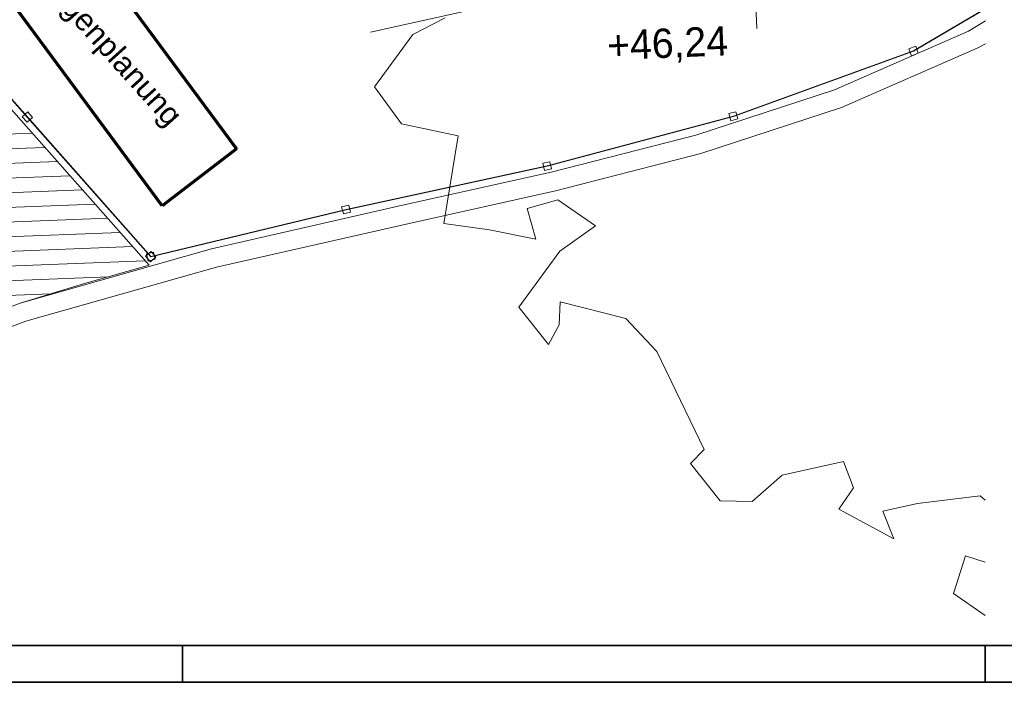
# Model space of a CAD drawing. Extents: x -779 to 790, y -208 to 633.
# Tile 184 of 232: x 468 to 602, y -208 to -117. Entities that reach past the tile are written whole.
import ezdxf

# ---------------------------------------------------------------- set-up
doc = ezdxf.new("R2010")
doc.units = 0
doc.layers.get('0').update_dxf_attribs({"lineweight": 25})
for name, color, linetype, lineweight, true_color in [('10 Bäume Bestand', 9, 'Continuous', 18, 0x808080), ('10 Wege Bestand - 2D', 9, 'Continuous', 18, 0x808080), ('60 Besuchersteg', 9, 'Continuous', 18, 0x808080), ('60 Höhen Außen (Bestand - bleibt)', 9, 'Continuous', 18, 0x808080), ('60 Zaun Besucher', 9, 'Continuous', 18, 0x808080), ('S_Regenwasser_Grundleitung', 7, 'Continuous', 70, 0x0080ff)]:
    doc.layers.add(name, color=color, linetype=linetype, lineweight=lineweight, true_color=true_color)
for name, color, linetype, lineweight in [('Rahmen-A0U86KLAPE', 7, 'Continuous', 35), ('X_Rahmen', 7, 'Continuous', 25), ('X_Text', 7, 'Continuous', 25)]:
    doc.layers.add(name, color=color, linetype=linetype, lineweight=lineweight)
doc.styles.get("Standard").update_dxf_attribs({"font": 'arial.ttf'})

# ---------------------------------------------------------------- blocks, each defined once
blk = doc.blocks.new('Blockreferenz-A07F5V4KWF', base_point=(-779.5, -207.57))
at = {"layer": 'Rahmen-A0U86KLAPE', "color": 0, "linetype": 'ByBlock', "ltscale": 0.35}
for p, q in [((-759.5, -202.57), (784.5, -202.57)), ((490, -207.57), (490, -202.57)), ((599.5, -207.57), (599.5, -202.57)), ((-779.5, -207.57), (789.5, -207.57))]:
    blk.add_line(p, q, dxfattribs=at)
blk = doc.blocks.new('Referenz-A07F5V59WF', base_point=(-759.5, -206.19))
at = {"layer": '10 Bäume Bestand', "color": 0, "linetype": 'Continuous', "ltscale": 162.000017}
for p, q in [((525.83, -116.92), (521.45, -119.19)), ((521.45, -119.19), (516.21, -126.33)), ((516.21, -126.33), (519.88, -131.37)), ((519.88, -131.37), (527.61, -133.01)), ((527.61, -133.01), (525.68, -144.98)), ((537.03, -142.94), (541.19, -141.74)), ((541.19, -141.74), (546.35, -145.28)), ((538.22, -147.09), (537.03, -142.94)), ((525.68, -144.98), (531.9, -145.83)), ((531.9, -145.83), (538.22, -147.09)), ((546.35, -145.28), (541.47, -148.76)), ((541.47, -148.76), (535.88, -156.41)), ((541.41, -158.81), (541.53, -155.65)), ((541.53, -155.65), (550.5, -157.93)), ((535.88, -156.41), (539.93, -161.48)), ((550.5, -157.93), (554.73, -162.42)), ((539.93, -161.48), (541.41, -158.81)), ((554.73, -162.42), (561.16, -175.8)), ((561.16, -175.8), (559.29, -177.72)), ((559.29, -177.72), (563.34, -182.79)), ((571.82, -179.29), (580.15, -177.44)), ((580.15, -177.44), (581.52, -181.03)), ((567.71, -182.92), (571.82, -179.29)), ((581.52, -181.03), (579.53, -183.93)), ((590.27, -183.19), (598.79, -182.13)), ((598.79, -182.13), (599.51, -182.72)), ((563.34, -182.79), (567.71, -182.92)), ((579.53, -183.93), (587.03, -188.01)), ((585.55, -184.2), (590.27, -183.19)), ((587.03, -188.01), (585.55, -184.2)), ((595.17, -195.45), (596.81, -190.31)), ((596.81, -190.31), (599.51, -191.17)), ((599.5, -198.45), (595.17, -195.45))]:
    blk.add_line(p, q, dxfattribs=at)
at = {"layer": '10 Wege Bestand - 2D', "color": 0, "linetype": 'Continuous', "ltscale": 162.000017}
for p, q in [((515.65, -118.88), (534.73, -114.63)), ((597.21, -118.74), (599.54, -117.31)), ((578.96, -126.73), (597.21, -118.74)), ((598.39, -121.06), (599.54, -120.44)), ((579.89, -129.15), (598.39, -121.06)), ((560.01, -132.91), (578.96, -126.73)), ((560.7, -135.42), (579.89, -129.15)), ((540.29, -137.97), (560.01, -132.91)), ((540.9, -140.5), (560.7, -135.42)), ((520.42, -142.4), (540.29, -137.97)), ((520.94, -144.95), (540.9, -140.5)), ((520.42, -142.4), (493.97, -148.42)), ((520.94, -144.95), (494.63, -150.94)), ((493.97, -148.42), (467.88, -155.83)), ((494.63, -150.94), (468.67, -158.31)), ((467.88, -155.83), (451.06, -162.1)), ((468.67, -158.31), (452.06, -164.49))]:
    blk.add_line(p, q, dxfattribs=at)
at = {"layer": '60 Besuchersteg', "color": 0, "linetype": 'Continuous', "ltscale": 162.000017}
for p, q in [((485.46, -150.68), (450.93, -111.65)), ((469.51, -132.66), (330.05, -138.31)), ((471.22, -134.59), (333.57, -140.17)), ((472.93, -136.52), (337.09, -142.03)), ((474.64, -138.45), (340.61, -143.88)), ((476.35, -140.38), (344.14, -145.74)), ((478.06, -142.32), (347.66, -147.6)), ((479.77, -144.25), (351.18, -149.46)), ((481.48, -146.18), (354.7, -151.32)), ((483.19, -148.11), (358.22, -153.18)), ((484.9, -150.05), (361.75, -155.04)), ((485.46, -150.68), (476.65, -153.18)), ((479.91, -152.25), (365.27, -156.9)), ((476.65, -153.18), (467.88, -155.83)), ((472.05, -154.57), (368.79, -158.75)), ((467.88, -155.83), (450.71, -162.24))]:
    blk.add_line(p, q, dxfattribs=at)
at = {"layer": '60 Höhen Außen (Bestand - bleibt)', "color": 0, "linetype": 'Continuous', "ltscale": 162.000017}
blk.add_line((568.1, -112.37), (568.35, -118.36), dxfattribs=at)
at = {"layer": '60 Zaun Besucher', "color": 0, "linetype": 'Continuous', "ltscale": 162.000017}
for p, q in [((451.52, -110.9), (468.84, -130.47)), ((468.87, -130.44), (451.55, -110.86)), ((599.54, -115.65), (589.71, -121.42)), ((589.73, -121.45), (599.54, -115.7)), ((590.02, -120.79), (589.08, -121.14)), ((590.36, -121.73), (590.02, -120.79)), ((589.71, -121.42), (565.15, -130.32)), ((565.16, -130.36), (589.73, -121.45)), ((589.08, -121.14), (589.42, -122.08)), ((589.42, -122.08), (590.36, -121.73)), ((468.9, -129.75), (468.15, -130.41)), ((469.57, -130.5), (468.9, -129.75)), ((565.5, -129.73), (564.54, -129.98)), ((564.54, -129.98), (564.8, -130.95)), ((565.76, -130.69), (565.5, -129.73)), ((468.15, -130.41), (468.82, -131.16)), ((468.82, -131.16), (469.57, -130.5)), ((468.84, -130.47), (485.68, -149.5)), ((485.71, -149.47), (468.87, -130.44)), ((565.15, -130.32), (539.75, -137.11)), ((539.76, -137.15), (565.16, -130.36)), ((564.8, -130.95), (565.76, -130.69)), ((540.13, -136.54), (539.16, -136.75)), ((539.16, -136.75), (539.37, -137.73)), ((540.34, -137.52), (540.13, -136.54)), ((539.75, -137.11), (512.32, -143.05)), ((512.33, -143.09), (539.76, -137.15)), ((539.37, -137.73), (540.34, -137.52)), ((512.32, -143.05), (485.69, -149.47)), ((485.7, -149.51), (512.33, -143.09)), ((512.7, -142.47), (511.72, -142.7)), ((511.72, -142.7), (511.96, -143.67)), ((511.96, -143.67), (512.93, -143.44)), ((512.93, -143.44), (512.7, -142.47)), ((485.74, -148.78), (484.99, -149.45)), ((486.07, -148.89), (485.1, -149.12)), ((486.4, -149.53), (485.74, -148.78)), ((486.3, -149.86), (486.07, -148.89)), ((484.99, -149.45), (485.66, -150.19)), ((485.1, -149.12), (485.33, -150.09)), ((485.33, -150.09), (486.3, -149.86)), ((485.66, -150.19), (486.4, -149.53)), ((485.68, -149.5), (485.71, -149.47)), ((485.69, -149.47), (485.7, -149.51))]:
    blk.add_line(p, q, dxfattribs=at)
at = {"layer": '60 Höhen Außen (Bestand - bleibt)', "color": 0, "linetype": 'Continuous', "ltscale": 162.000017, "insert": (547.84, -118.69), "char_height": 3.9998, "attachment_point": 1, "rotation": 2.3207}
blk.add_mtext('{\\fCentury Gothic;+46,24}', dxfattribs=at)
blk = doc.blocks.new('Polygon-A07F5V5RWF', base_point=(415.64, -142.54))
at = {"color": 0, "linetype": 'ByBlock', "lineweight": -2, "ltscale": 0.7}
for p, q in [((415.64, -45.71), (426.02, -38.31)), ((426.02, -38.31), (497.4, -134.8)), ((487.26, -142.54), (415.64, -45.71)), ((497.4, -134.8), (487.26, -142.54))]:
    blk.add_line(p, q, dxfattribs=at)

msp = doc.modelspace()

# ---------------------------------------------------------------- block references
at = {"color": 8, "lineweight": 25, "ltscale": 1250, "true_color": 0x808080}
msp.add_blockref('Referenz-A07F5V59WF', (-759.5, -206.19), dxfattribs=at)
at = {"layer": 'S_Regenwasser_Grundleitung', "ltscale": 0.7}
msp.add_blockref('Polygon-A07F5V5RWF', (415.64, -142.54), dxfattribs=at)
at = {"layer": 'X_Rahmen', "ltscale": 0.25}
msp.add_blockref('Blockreferenz-A07F5V4KWF', (-779.5, -207.57), dxfattribs=at)

# ---------------------------------------------------------------- texts
at = {"layer": 'X_Text', "ltscale": 0.25, "insert": (460.97, -97.38), "char_height": 3, "attachment_point": 1, "rotation": 312}
msp.add_mtext('{\\fArial;Aussenanlagenplanung}', dxfattribs=at)

doc.saveas('drawing.dxf')
